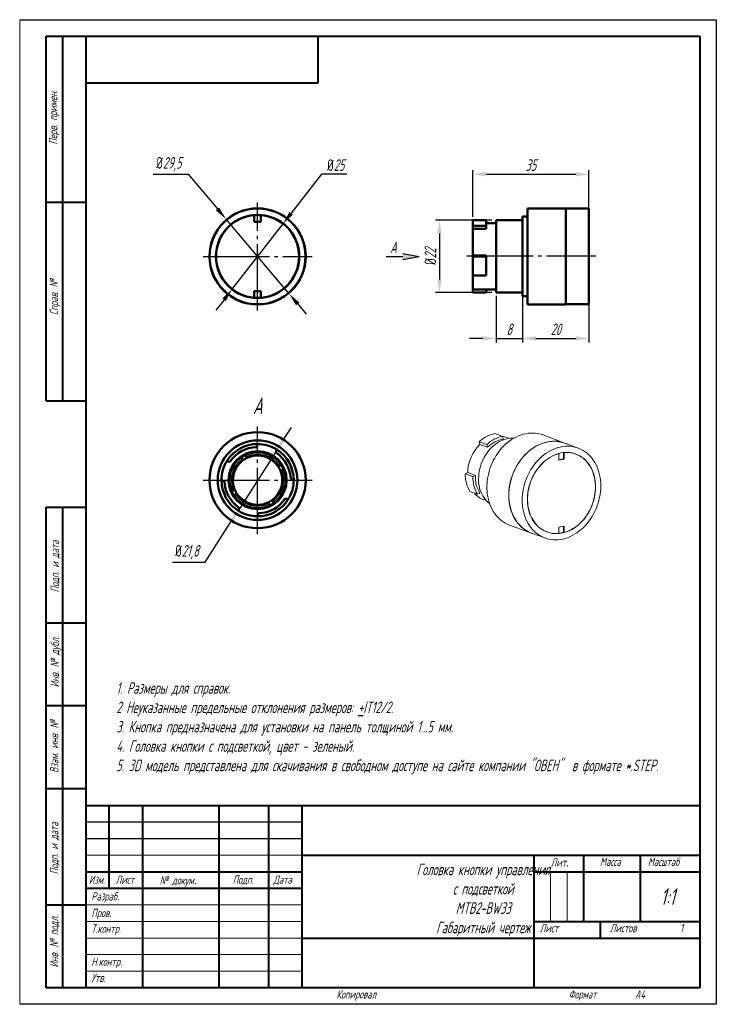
# Model space of a CAD drawing. Header units: millimetres. Extents: x 2381 to 2591, y 1129 to 1426.
import ezdxf

# ---------------------------------------------------------------- set-up
doc = ezdxf.new("R2010")
doc.units = ezdxf.units.MM
doc.linetypes.add('ГОСТ 2.303 5', pattern=[24, 20, -1.5, 1, -1.5])
for name, color, linetype, lineweight in [('main', 5, 'Continuous', 50), ('text', 7, 'Continuous', 25), ('Оси', 1, 'ГОСТ 2.303 5', 25), ('Основной', 5, 'Continuous', 50), ('РАЗМЕРЫ', 7, 'Continuous', 25), ('ФОРМАТ', 7, 'Continuous', 25), ('ФОРМАТ @ 1', 7, 'Continuous', 25)]:
    doc.layers.add(name, color=color, linetype=linetype, lineweight=lineweight)
doc.styles.add('GOST', font='Gost.shx', dxfattribs={"width": 0.8, "oblique": 15, "height": 3.5})
doc.dimstyles.new('ISO-25', dxfattribs={"dimtxt": 3.5, "dimasz": 4, "dimexe": 1.25, "dimexo": 1, "dimgap": 1, "dimtad": 1, "dimtoh": 1, "dimdec": 1, "dimtxsty": 'GOST', "dimcen": 0, "dimclrd": 256, "dimclrt": 7, "dimadec": 0, "dimazin": 2, "dimtfac": 1, "dimtdec": 1, "dimtmove": 0, "dimatfit": 1, "dimfxl": 0, "dimlwd": -1, "dimarcsym": 0})
doc.dimstyles.get("Standard").update_dxf_attribs({"dimtxt": 3.5, "dimasz": 4, "dimexe": 1.25, "dimexo": 1, "dimgap": 1, "dimtad": 1, "dimdec": 1, "dimrnd": 0.5, "dimtxsty": 'GOST', "dimcen": 0, "dimclrd": 256, "dimclre": 256, "dimclrt": 7, "dimadec": 0, "dimazin": 2, "dimtfac": 1, "dimtdec": 1, "dimtmove": 2, "dimatfit": 1, "dimfxl": 0, "dimtolj": 1, "dimtzin": 0, "dimlwd": -1, "dimlwe": -1, "dimarcsym": 0})

# ---------------------------------------------------------------- blocks, each defined once
blk = doc.blocks.new('*D228')
at = {"layer": 'Defpoints', "color": 0}
for p in [(2458.4, 1295.98), (2446.65, 1277.62)]:
    blk.add_point(p, dxfattribs=at)
at = {"layer": 'РАЗМЕРЫ'}
for p, q in [((2460.56, 1299.35), (2462.71, 1302.72)), ((2458.4, 1295.98), (2446.65, 1277.62)), ((2436.7, 1262.08), (2444.49, 1274.25)), ((2426.83, 1262.08), (2436.7, 1262.08))]:
    blk.add_line(p, q, dxfattribs=at)
for points in [[(2460, 1299.71), (2461.12, 1298.99), (2458.4, 1295.98)], [(2445.05, 1273.9), (2443.93, 1274.61), (2446.65, 1277.62)]]:
    blk.add_solid(points, dxfattribs=at)
at = {"layer": 'РАЗМЕРЫ', "color": 7, "insert": (2431.26, 1265.1), "char_height": 3.5, "attachment_point": 5, "style": 'GOST'}
blk.add_mtext('\\A1;{\\Q0;%%c}21,8', dxfattribs=at)
blk = doc.blocks.new('*D229')
at = {"layer": 'Defpoints', "color": 0}
for p in [(2443.01, 1365.59), (2462.04, 1343.05)]:
    blk.add_point(p, dxfattribs=at)
at = {"layer": 'РАЗМЕРЫ'}
for p, q in [((2421.02, 1379.13), (2431.58, 1379.13)), ((2431.58, 1379.13), (2440.43, 1368.65)), ((2462.04, 1343.05), (2443.01, 1365.59)), ((2464.62, 1339.99), (2467.2, 1336.94))]:
    blk.add_line(p, q, dxfattribs=at)
for points in [[(2439.92, 1368.22), (2440.94, 1369.08), (2443.01, 1365.59)], [(2465.13, 1340.42), (2464.11, 1339.56), (2462.04, 1343.05)]]:
    blk.add_solid(points, dxfattribs=at)
at = {"layer": 'РАЗМЕРЫ', "color": 7, "insert": (2425.8, 1382.14), "char_height": 3.5, "attachment_point": 5, "style": 'GOST'}
blk.add_mtext('\\A1;{\\Q0;%%c}29,5', dxfattribs=at)
blk = doc.blocks.new('*D230')
at = {"layer": 'Defpoints', "color": 0}
for p in [(2460.19, 1364.17), (2444.86, 1344.42)]:
    blk.add_point(p, dxfattribs=at)
at = {"layer": 'РАЗМЕРЫ'}
for p, q in [((2471.8, 1379.13), (2462.64, 1367.33)), ((2479.41, 1379.13), (2471.8, 1379.13)), ((2444.86, 1344.42), (2460.19, 1364.17)), ((2442.41, 1341.26), (2439.96, 1338.1))]:
    blk.add_line(p, q, dxfattribs=at)
for points in [[(2462.11, 1367.74), (2463.17, 1366.92), (2460.19, 1364.17)], [(2442.94, 1340.85), (2441.88, 1341.67), (2444.86, 1344.42)]]:
    blk.add_solid(points, dxfattribs=at)
at = {"layer": 'РАЗМЕРЫ', "color": 7, "insert": (2476.1, 1381.88), "char_height": 3.5, "attachment_point": 5, "style": 'GOST'}
blk.add_mtext('\\A1;{\\Q0;%%c}25', dxfattribs=at)
blk = doc.blocks.new('*D231')
at = {"layer": 'Defpoints', "color": 0}
for p in [(2524.12, 1365.21), (2507.36, 1343.41), (2524.12, 1343.41)]:
    blk.add_point(p, dxfattribs=at)
at = {"layer": 'РАЗМЕРЫ'}
for p, q in [((2523.12, 1365.21), (2506.11, 1365.21)), ((2507.36, 1361.21), (2507.36, 1347.41)), ((2523.12, 1343.41), (2506.11, 1343.41))]:
    blk.add_line(p, q, dxfattribs=at)
for points in [[(2508.03, 1361.21), (2506.7, 1361.21), (2507.36, 1365.21)], [(2506.7, 1347.41), (2508.03, 1347.41), (2507.36, 1343.41)]]:
    blk.add_solid(points, dxfattribs=at)
at = {"layer": 'РАЗМЕРЫ', "color": 7, "insert": (2504.61, 1354.31), "char_height": 3.5, "attachment_point": 5, "rotation": 90, "style": 'GOST'}
blk.add_mtext('\\A1;{\\Q0;%%C}22', dxfattribs=at)
blk = doc.blocks.new('*D232')
at = {"layer": 'Defpoints', "color": 0}
for p in [(2532.42, 1343.42), (2552.42, 1341.82), (2552.42, 1329.59)]:
    blk.add_point(p, dxfattribs=at)
at = {"layer": 'РАЗМЕРЫ'}
for p, q in [((2532.42, 1342.42), (2532.42, 1328.34)), ((2552.42, 1340.82), (2552.42, 1328.34)), ((2536.42, 1329.59), (2548.42, 1329.59))]:
    blk.add_line(p, q, dxfattribs=at)
for points in [[(2536.42, 1330.25), (2536.42, 1328.92), (2532.42, 1329.59)], [(2548.42, 1328.92), (2548.42, 1330.25), (2552.42, 1329.59)]]:
    blk.add_solid(points, dxfattribs=at)
at = {"layer": 'РАЗМЕРЫ', "color": 7, "insert": (2542.42, 1332.34), "char_height": 3.5, "attachment_point": 5, "style": 'GOST'}
blk.add_mtext('\\A1;20', dxfattribs=at)
blk = doc.blocks.new('*D233')
at = {"layer": 'Defpoints', "color": 0}
for p in [(2524.42, 1343.42), (2532.42, 1343.42), (2532.42, 1329.59)]:
    blk.add_point(p, dxfattribs=at)
at = {"layer": 'РАЗМЕРЫ'}
for p, q in [((2524.42, 1342.42), (2524.42, 1328.34)), ((2532.42, 1342.42), (2532.42, 1328.34)), ((2520.42, 1329.59), (2516.42, 1329.59)), ((2524.42, 1329.59), (2532.42, 1329.59)), ((2536.42, 1329.59), (2540.42, 1329.59))]:
    blk.add_line(p, q, dxfattribs=at)
for points in [[(2520.42, 1328.92), (2520.42, 1330.25), (2524.42, 1329.59)], [(2536.42, 1330.25), (2536.42, 1328.92), (2532.42, 1329.59)]]:
    blk.add_solid(points, dxfattribs=at)
at = {"layer": 'РАЗМЕРЫ', "color": 7, "insert": (2528.42, 1332.34), "char_height": 3.5, "attachment_point": 5, "style": 'GOST'}
blk.add_mtext('\\A1;8', dxfattribs=at)
blk = doc.blocks.new('*D234')
at = {"layer": 'Defpoints', "color": 0}
for p in [(2552.42, 1379.12), (2552.42, 1366.81), (2517.42, 1365.24)]:
    blk.add_point(p, dxfattribs=at)
at = {"layer": 'РАЗМЕРЫ'}
for p, q in [((2517.42, 1366.24), (2517.42, 1380.37)), ((2521.42, 1379.12), (2548.42, 1379.12)), ((2552.42, 1367.81), (2552.42, 1380.37))]:
    blk.add_line(p, q, dxfattribs=at)
for points in [[(2521.42, 1379.79), (2521.42, 1378.45), (2517.42, 1379.12)], [(2548.42, 1378.45), (2548.42, 1379.79), (2552.42, 1379.12)]]:
    blk.add_solid(points, dxfattribs=at)
at = {"layer": 'РАЗМЕРЫ', "color": 7, "insert": (2534.92, 1381.87), "char_height": 3.5, "attachment_point": 5, "style": 'GOST'}
blk.add_mtext('\\A1;35', dxfattribs=at)

msp = doc.modelspace()

# ---------------------------------------------------------------- hatches: boundary and pattern name
at = {"layer": 'РАЗМЕРЫ', "lineweight": 25, "ltscale": 5}
h = msp.add_hatch(color=256, dxfattribs=at)
h.dxf.hatch_style = 1
h.paths.add_polyline_path([(2501.27, 1354.32), (2496.27, 1353.44), (2496.27, 1355.2)])

# ---------------------------------------------------------------- linework, layer by layer
at = {"layer": 'main'}
for p, q in [((2452.52, 1297.73), (2452.27, 1296.83)), ((2458.03, 1295.17), (2458.29, 1296.08)), ((2444.18, 1292.34), (2443.28, 1292.6)), ((2447.59, 1293.69), (2447.98, 1293.04)), ((2447.98, 1293.04), (2448.11, 1292.83)), ((2449.27, 1293.81), (2448.89, 1294.46)), ((2449.4, 1293.59), (2449.27, 1293.81)), ((2458.96, 1291.05), (2458.74, 1290.94)), ((2459.63, 1291.4), (2458.96, 1291.05)), ((2459.44, 1289.6), (2459.66, 1289.72)), ((2459.66, 1289.72), (2460.33, 1290.07)), ((2441.62, 1286.83), (2442.53, 1286.57)), ((2463.42, 1286.83), (2462.52, 1287.09)), ((2445.39, 1283.94), (2444.72, 1283.59)), ((2445.61, 1284.05), (2445.39, 1283.94)), ((2445.42, 1282.26), (2446.09, 1282.61)), ((2446.09, 1282.61), (2446.31, 1282.72)), ((2457.07, 1280.61), (2456.94, 1280.83)), ((2457.45, 1279.97), (2457.07, 1280.61)), ((2460.87, 1281.32), (2461.77, 1281.06)), ((2447.01, 1278.48), (2446.76, 1277.58)), ((2455.65, 1280.07), (2455.78, 1279.85)), ((2455.78, 1279.85), (2456.16, 1279.2)), ((2452.52, 1275.93), (2452.78, 1276.83))]:
    msp.add_line(p, q, dxfattribs=at)
for radius in [14.5, 12, 8.75]:
    msp.add_circle((2452.52, 1286.83), radius, dxfattribs=at)
for radius, start, end in [(10.9, 90, 148.0486), (10, 91.4819, 146.5667), (8.45, 32.7663, 115.511), (10.9, 58.0486, 90), (10, 1.4819, 56.5667), (10.9, 0, 58.0486), (10.9, 148.0486, 180), (8.45, 125.6952, 202.5563), (7.7, 126.1927, 202.0576), (7.45, 126.3809, 201.8689), (8.45, 115.511, 125.6952), (7.45, 114.8253, 126.3809), (7.7, 33.265, 115.0135), (7.45, 33.4537, 114.8253), (7.45, 306.3809, 21.8689), (7.7, 306.1927, 22.0576), (8.45, 305.6952, 22.5563), (7.45, 21.8689, 33.4537), (8.45, 22.5563, 32.7663), (10.9, 180, 238.0486), (10, 181.4819, 236.5667), (10.9, 328.0486, 0), (8.45, 202.5563, 212.7663), (7.45, 201.8689, 213.4537), (8.45, 212.7663, 295.511), (7.7, 213.265, 295.0135), (7.45, 213.4537, 294.8253), (10.9, 270, 328.0486), (10, 271.4819, 326.5667), (7.45, 294.8253, 306.3809), (10.9, 238.0486, 270), (8.45, 295.511, 305.6952)]:
    msp.add_arc((2452.52, 1286.83), radius, start, end, dxfattribs=at)
at = {"layer": 'Оси'}
for p, q in [((2452.52, 1338.05), (2452.52, 1370.54)), ((2515.61, 1354.5), (2554.49, 1354.5)), ((2436.14, 1354.32), (2469.01, 1354.32)), ((2452.52, 1270.56), (2452.52, 1303.05)), ((2436.14, 1286.83), (2469.01, 1286.83))]:
    msp.add_line(p, q, dxfattribs=at)
at = {"layer": 'Основной'}
for p, q in [((2451.52, 1366.78), (2451.52, 1364.78)), ((2453.52, 1364.78), (2453.52, 1366.78)), ((2533.92, 1366.32), (2532.42, 1366.32)), ((2532.42, 1354.32), (2532.42, 1366.32)), ((2545.42, 1368.82), (2533.92, 1368.82)), ((2533.92, 1368.82), (2533.92, 1339.82)), ((2545.42, 1368.82), (2545.42, 1339.82)), ((2552.42, 1368.77), (2545.42, 1368.77)), ((2552.42, 1368.77), (2552.42, 1339.87)), ((2451.52, 1364.78), (2453.52, 1364.78)), ((2521.42, 1365.22), (2517.42, 1365.22)), ((2517.42, 1363.57), (2517.42, 1365.22)), ((2521.42, 1363.57), (2517.42, 1363.57)), ((2517.42, 1362.67), (2517.42, 1363.57)), ((2521.42, 1363.57), (2521.42, 1365.22)), ((2524.42, 1364.32), (2521.42, 1364.32)), ((2521.42, 1362.67), (2521.42, 1363.57)), ((2532.42, 1365.22), (2524.42, 1365.22)), ((2524.42, 1354.32), (2524.42, 1365.22)), ((2521.42, 1362.67), (2517.42, 1362.67)), ((2517.42, 1354.58), (2517.42, 1362.67)), ((2521.42, 1354.58), (2517.42, 1354.58)), ((2517.42, 1354.32), (2517.42, 1354.58)), ((2521.42, 1354.32), (2521.42, 1354.58)), ((2521.42, 1354.32), (2517.42, 1354.32)), ((2517.42, 1348.55), (2517.42, 1354.32)), ((2521.42, 1348.55), (2521.42, 1354.32)), ((2524.42, 1343.42), (2524.42, 1354.32)), ((2532.42, 1342.32), (2532.42, 1354.32)), ((2521.42, 1348.55), (2517.42, 1348.55)), ((2517.42, 1344.32), (2517.42, 1348.55)), ((2451.52, 1343.86), (2451.52, 1341.86)), ((2453.52, 1343.86), (2451.52, 1343.86)), ((2453.52, 1341.86), (2453.52, 1343.86)), ((2521.42, 1344.32), (2517.42, 1344.32)), ((2517.42, 1343.42), (2517.42, 1344.32)), ((2521.42, 1343.42), (2517.42, 1343.42)), ((2521.42, 1344.32), (2524.42, 1344.32)), ((2521.42, 1343.42), (2521.42, 1344.32)), ((2524.42, 1343.42), (2532.42, 1343.42)), ((2532.42, 1342.32), (2533.92, 1342.32)), ((2533.92, 1339.82), (2545.42, 1339.82)), ((2545.42, 1339.87), (2552.42, 1339.87))]:
    msp.add_line(p, q, dxfattribs=at)
at = {"layer": 'Основной', "lineweight": 20}
for p, q in [((2526.35, 1300.05), (2524.06, 1300.9)), ((2521.63, 1297.6), (2519.33, 1298.44)), ((2519.55, 1297.61), (2519.33, 1298.44)), ((2526.35, 1300.05), (2526.57, 1299.21)), ((2528.32, 1299.45), (2527.53, 1299.75)), ((2545.15, 1298.03), (2538.55, 1300.47)), ((2549.15, 1296.5), (2545.13, 1297.98)), ((2521.84, 1296.76), (2519.55, 1297.61)), ((2521.84, 1296.76), (2521.63, 1297.6)), ((2544.78, 1293.26), (2544.78, 1295.16)), ((2544.85, 1295.17), (2544.95, 1295.13)), ((2544.95, 1293.2), (2544.95, 1295.13)), ((2548.47, 1294.67), (2547.64, 1294.98)), ((2543.24, 1294.86), (2543.32, 1294.83)), ((2543.32, 1294.83), (2543.32, 1292.9)), ((2543.32, 1293), (2544.78, 1293.26)), ((2543.32, 1292.9), (2544.95, 1293.2)), ((2544.78, 1293.26), (2544.95, 1293.2)), ((2515.13, 1288.75), (2515.87, 1289.13)), ((2518.17, 1288.28), (2515.87, 1289.13)), ((2517.43, 1287.9), (2515.13, 1288.75)), ((2517.43, 1287.9), (2518.17, 1288.28)), ((2518.78, 1282.57), (2516.48, 1283.42)), ((2519.52, 1282.96), (2518.78, 1282.57)), ((2520.59, 1280.99), (2521.39, 1280.69)), ((2528.5, 1273.27), (2535.09, 1270.83)), ((2538.97, 1271.53), (2539.8, 1271.22)), ((2544.95, 1272.99), (2543.32, 1272.69)), ((2543.32, 1272.69), (2543.32, 1270.76)), ((2544.78, 1271.12), (2544.78, 1272.96)), ((2544.95, 1271.06), (2544.95, 1272.99)), ((2535.11, 1270.88), (2539.13, 1269.39)), ((2544.78, 1271.12), (2544.95, 1271.06))]:
    msp.add_line(p, q, dxfattribs=at)
at = {"layer": 'Основной', "lineweight": 20, "flags": 128}
for points in [[(2538.55, 1300.47), (2538.28, 1300.57), (2537.61, 1300.76), (2536.92, 1300.91), (2536.22, 1301), (2535.51, 1301.04), (2534.79, 1301.02), (2534.07, 1300.96), (2533.34, 1300.84), (2532.62, 1300.67), (2531.9, 1300.45), (2531.18, 1300.18), (2530.48, 1299.85), (2529.78, 1299.48), (2529.1, 1299.07), (2528.44, 1298.61), (2527.8, 1298.1), (2527.17, 1297.55), (2526.57, 1296.97), (2526, 1296.34), (2525.45, 1295.68), (2524.94, 1294.99), (2524.45, 1294.26), (2524, 1293.51), (2523.59, 1292.74), (2523.21, 1291.94), (2522.87, 1291.12), (2522.57, 1290.29), (2522.31, 1289.45), (2522.09, 1288.59), (2521.92, 1287.73), (2521.78, 1286.87), (2521.7, 1286.01), (2521.65, 1285.14), (2521.65, 1284.29), (2521.7, 1283.45), (2521.78, 1282.61), (2521.92, 1281.8), (2522.09, 1281), (2522.31, 1280.22), (2522.57, 1279.47), (2522.87, 1278.75), (2523.21, 1278.06), (2523.59, 1277.4), (2524, 1276.77), (2524.45, 1276.19), (2524.94, 1275.64), (2525.45, 1275.13), (2526, 1274.67), (2526.57, 1274.25), (2527.17, 1273.88), (2527.8, 1273.56), (2528.44, 1273.29), (2528.5, 1273.27)], [(2519.15, 1287.26), (2519.17, 1288.01), (2519.24, 1288.76), (2519.35, 1289.51), (2519.5, 1290.26), (2519.7, 1291), (2519.94, 1291.74), (2520.21, 1292.45), (2520.53, 1293.15), (2520.89, 1293.83), (2521.28, 1294.48), (2521.71, 1295.11), (2522.16, 1295.7), (2522.65, 1296.26), (2523.16, 1296.79), (2523.7, 1297.27), (2524.26, 1297.71), (2524.84, 1298.11), (2525.44, 1298.46), (2526.04, 1298.77), (2526.66, 1299.02), (2527.29, 1299.23), (2527.92, 1299.38), (2528.55, 1299.48), (2529.18, 1299.53), (2529.8, 1299.53), (2529.85, 1299.52)], [(2546.02, 1297.65), (2545.53, 1297.88), (2544.87, 1298.13), (2544.2, 1298.32), (2543.51, 1298.47), (2542.81, 1298.56), (2542.1, 1298.6), (2541.39, 1298.59), (2540.66, 1298.52), (2539.94, 1298.4), (2539.22, 1298.23), (2538.49, 1298.01), (2537.78, 1297.74), (2537.08, 1297.42), (2536.38, 1297.05), (2535.7, 1296.63), (2535.04, 1296.17), (2534.39, 1295.66), (2533.77, 1295.11), (2533.17, 1294.53), (2532.59, 1293.9), (2532.05, 1293.24), (2531.53, 1292.55), (2531.05, 1291.83), (2530.6, 1291.07), (2530.18, 1290.3), (2529.8, 1289.5), (2529.46, 1288.69), (2529.16, 1287.85), (2528.9, 1287.01), (2528.69, 1286.16), (2528.51, 1285.29), (2528.38, 1284.43), (2528.29, 1283.57), (2528.25, 1282.71), (2528.25, 1281.85), (2528.29, 1281.01), (2528.38, 1280.18), (2528.51, 1279.36), (2528.69, 1278.56), (2528.9, 1277.79), (2529.16, 1277.04), (2529.46, 1276.31), (2529.8, 1275.62), (2530.18, 1274.96), (2530.6, 1274.33), (2531.05, 1273.75), (2531.53, 1273.2), (2532.05, 1272.69), (2532.59, 1272.23), (2533.17, 1271.81), (2533.77, 1271.44), (2534.39, 1271.12), (2535.04, 1270.85), (2535.7, 1270.63), (2536, 1270.55)], [(2545.13, 1297.98), (2544.73, 1298.12), (2544.05, 1298.31), (2543.36, 1298.44), (2542.65, 1298.52), (2541.94, 1298.55), (2541.21, 1298.53), (2540.48, 1298.45), (2539.76, 1298.32), (2539.03, 1298.13), (2538.3, 1297.89), (2537.59, 1297.61), (2536.88, 1297.27), (2536.19, 1296.88), (2535.51, 1296.45), (2534.84, 1295.97), (2534.2, 1295.45), (2533.58, 1294.88), (2532.99, 1294.28), (2532.42, 1293.63), (2531.88, 1292.96), (2531.37, 1292.25), (2530.9, 1291.51), (2530.46, 1290.74), (2530.06, 1289.95), (2529.69, 1289.14), (2529.37, 1288.32), (2529.08, 1287.47), (2528.84, 1286.62), (2528.64, 1285.75), (2528.48, 1284.89), (2528.37, 1284.02), (2528.31, 1283.15), (2528.28, 1282.29), (2528.31, 1281.43), (2528.37, 1280.59), (2528.48, 1279.76), (2528.64, 1278.95), (2528.84, 1278.16), (2529.08, 1277.39), (2529.37, 1276.65), (2529.69, 1275.94), (2530.06, 1275.26), (2530.46, 1274.62), (2530.9, 1274.01), (2531.37, 1273.44), (2531.88, 1272.92), (2532.42, 1272.44), (2532.99, 1272), (2533.58, 1271.61), (2534.2, 1271.27), (2534.84, 1270.98), (2535.11, 1270.88)], [(2555.97, 1285.09), (2555.95, 1285.95), (2555.88, 1286.79), (2555.77, 1287.62), (2555.61, 1288.43), (2555.41, 1289.22), (2555.17, 1289.99), (2554.89, 1290.73), (2554.56, 1291.44), (2554.2, 1292.12), (2553.8, 1292.76), (2553.36, 1293.37), (2552.88, 1293.94), (2552.38, 1294.46), (2551.84, 1294.94), (2551.27, 1295.38), (2550.67, 1295.77), (2550.05, 1296.11), (2549.41, 1296.4), (2548.75, 1296.64), (2548.07, 1296.82), (2547.37, 1296.96), (2546.67, 1297.04), (2545.95, 1297.07), (2545.23, 1297.04), (2544.5, 1296.96), (2543.77, 1296.83), (2543.04, 1296.65), (2542.32, 1296.41), (2541.6, 1296.12), (2540.9, 1295.78), (2540.2, 1295.4), (2539.52, 1294.96), (2538.86, 1294.48), (2538.22, 1293.96), (2537.6, 1293.4), (2537, 1292.79), (2536.43, 1292.15), (2535.9, 1291.47), (2535.39, 1290.76), (2534.91, 1290.03), (2534.47, 1289.26), (2534.07, 1288.47), (2533.71, 1287.66), (2533.38, 1286.83), (2533.1, 1285.99), (2532.86, 1285.13), (2532.66, 1284.27), (2532.5, 1283.4), (2532.39, 1282.53), (2532.32, 1281.66), (2532.3, 1280.8), (2532.32, 1279.95), (2532.39, 1279.1), (2532.5, 1278.27), (2532.66, 1277.46), (2532.86, 1276.67), (2533.1, 1275.9), (2533.38, 1275.16), (2533.71, 1274.45), (2534.07, 1273.78), (2534.47, 1273.13), (2534.91, 1272.53), (2535.39, 1271.96), (2535.9, 1271.43), (2536.43, 1270.95), (2537, 1270.52), (2537.6, 1270.13), (2538.22, 1269.79), (2538.86, 1269.5), (2539.52, 1269.26), (2540.2, 1269.07), (2540.9, 1268.93), (2541.6, 1268.85), (2542.32, 1268.83), (2543.04, 1268.85), (2543.77, 1268.93), (2544.5, 1269.06), (2545.23, 1269.25), (2545.95, 1269.48), (2546.67, 1269.77), (2547.37, 1270.11), (2548.07, 1270.5), (2548.75, 1270.93), (2549.41, 1271.41), (2550.05, 1271.93), (2550.67, 1272.5), (2551.27, 1273.1), (2551.84, 1273.74), (2552.38, 1274.42), (2552.88, 1275.13), (2553.36, 1275.87), (2553.8, 1276.63), (2554.2, 1277.42), (2554.56, 1278.23), (2554.89, 1279.06), (2555.17, 1279.9), (2555.41, 1280.76), (2555.61, 1281.62), (2555.77, 1282.49), (2555.88, 1283.36), (2555.95, 1284.23), (2555.97, 1285.09)], [(2554.42, 1284.81), (2554.39, 1285.61), (2554.33, 1286.39), (2554.21, 1287.16), (2554.06, 1287.91), (2553.86, 1288.64), (2553.62, 1289.35), (2553.33, 1290.03), (2553.01, 1290.67), (2552.65, 1291.29), (2552.25, 1291.86), (2551.81, 1292.4), (2551.34, 1292.9), (2550.84, 1293.35), (2550.31, 1293.75), (2549.76, 1294.11), (2549.18, 1294.42), (2548.57, 1294.69), (2547.95, 1294.89), (2547.31, 1295.05), (2546.66, 1295.16), (2545.99, 1295.21), (2545.32, 1295.2), (2544.64, 1295.15), (2543.97, 1295.04), (2543.29, 1294.87), (2542.61, 1294.66), (2541.94, 1294.39), (2541.28, 1294.08), (2540.64, 1293.71), (2540.01, 1293.3), (2539.39, 1292.84), (2538.8, 1292.34), (2538.23, 1291.8), (2537.69, 1291.22), (2537.17, 1290.6), (2536.69, 1289.95), (2536.24, 1289.27), (2535.82, 1288.56), (2535.44, 1287.83), (2535.09, 1287.08), (2534.79, 1286.31), (2534.53, 1285.52), (2534.31, 1284.72), (2534.13, 1283.91), (2533.99, 1283.1), (2533.91, 1282.29), (2533.86, 1281.49), (2533.86, 1280.68), (2533.91, 1279.89), (2533.99, 1279.11), (2534.13, 1278.35), (2534.31, 1277.61), (2534.53, 1276.89), (2534.79, 1276.2), (2535.09, 1275.54), (2535.44, 1274.91), (2535.82, 1274.31), (2536.24, 1273.76), (2536.69, 1273.24), (2537.17, 1272.77), (2537.69, 1272.34), (2538.23, 1271.95), (2538.8, 1271.62), (2539.39, 1271.33), (2540.01, 1271.1), (2540.64, 1270.91), (2541.28, 1270.78), (2541.94, 1270.71), (2542.61, 1270.68), (2543.29, 1270.71), (2543.97, 1270.8), (2544.64, 1270.93), (2545.32, 1271.12), (2545.99, 1271.36), (2546.66, 1271.65), (2547.31, 1271.99), (2547.95, 1272.38), (2548.57, 1272.82), (2549.18, 1273.3), (2549.76, 1273.82), (2550.31, 1274.38), (2550.84, 1274.98), (2551.34, 1275.61), (2551.81, 1276.28), (2552.25, 1276.97), (2552.65, 1277.69), (2553.01, 1278.44), (2553.33, 1279.2), (2553.62, 1279.98), (2553.86, 1280.77), (2554.06, 1281.58), (2554.21, 1282.38), (2554.33, 1283.19), (2554.39, 1284), (2554.42, 1284.81)], [(2544.95, 1271.06), (2545.63, 1271.27), (2546.3, 1271.54), (2546.95, 1271.85), (2547.6, 1272.21), (2548.23, 1272.62), (2548.84, 1273.08), (2549.43, 1273.57), (2550, 1274.11), (2550.54, 1274.69), (2551.06, 1275.31), (2551.54, 1275.95), (2552, 1276.63), (2552.41, 1277.34), (2552.79, 1278.07), (2553.14, 1278.82), (2553.44, 1279.59), (2553.7, 1280.38), (2553.92, 1281.17), (2554.1, 1281.98), (2554.23, 1282.79), (2554.32, 1283.6), (2554.37, 1284.4), (2554.37, 1285.2), (2554.32, 1285.99), (2554.23, 1286.77), (2554.1, 1287.53), (2553.92, 1288.27), (2553.7, 1288.98), (2553.44, 1289.67), (2553.14, 1290.33), (2552.79, 1290.96), (2552.41, 1291.55), (2552, 1292.11), (2551.54, 1292.62), (2551.06, 1293.1), (2550.54, 1293.52), (2550, 1293.91), (2549.43, 1294.24), (2548.84, 1294.52), (2548.23, 1294.76), (2547.6, 1294.94), (2546.95, 1295.07), (2546.3, 1295.14), (2545.63, 1295.16), (2544.95, 1295.13)], [(2543.32, 1294.83), (2542.64, 1294.62), (2541.97, 1294.36), (2541.32, 1294.04), (2540.67, 1293.68), (2540.04, 1293.27), (2539.43, 1292.82), (2538.84, 1292.32), (2538.27, 1291.78), (2537.73, 1291.2), (2537.21, 1290.59), (2536.73, 1289.94), (2536.28, 1289.26), (2535.86, 1288.55), (2535.48, 1287.82), (2535.13, 1287.07), (2534.83, 1286.3), (2534.57, 1285.52), (2534.35, 1284.72), (2534.17, 1283.92), (2534.04, 1283.11), (2533.95, 1282.3), (2533.9, 1281.49), (2533.9, 1280.69), (2533.95, 1279.9), (2534.04, 1279.13), (2534.17, 1278.37), (2534.35, 1277.63), (2534.57, 1276.91), (2534.83, 1276.22), (2535.13, 1275.56), (2535.48, 1274.93), (2535.86, 1274.34), (2536.28, 1273.78), (2536.73, 1273.27), (2537.21, 1272.8), (2537.73, 1272.37), (2538.27, 1271.99), (2538.84, 1271.65), (2539.43, 1271.37), (2540.04, 1271.14), (2540.67, 1270.96), (2541.32, 1270.83), (2541.97, 1270.75), (2542.64, 1270.73), (2543.32, 1270.76)]]:
    msp.add_lwpolyline(points, dxfattribs=at)
at = {"layer": 'Основной'}
for radius in [14.5, 14.45, 12.55]:
    msp.add_circle((2452.52, 1354.32), radius, dxfattribs=at)
for start, end in [(94.5886, 265.4114), (85.4114, 94.5886), (274.5886, 85.4114), (265.4114, 274.5886)]:
    msp.add_arc((2452.52, 1354.32), 12.5, start, end, dxfattribs=at)
at = {"layer": 'Основной', "lineweight": 20}
for centre, radius, start, end in [((2525.95, 1291.47), 9.61, 101.3487, 133.4927), ((2528.25, 1290.62), 9.61, 101.3487, 133.4927), ((2528.08, 1290.52), 8.82, 99.8553, 134.9861), ((2525.34, 1293.83), 6.3, 69.7309, 81.1194), ((2528.15, 1288.84), 12.29, 134.4715, 178.6475), ((2525.68, 1288.59), 10.55, 179.1545, 209.3445), ((2527.98, 1287.75), 10.55, 179.1545, 209.3445), ((2527.83, 1287.9), 9.67, 177.7485, 210.7505), ((2528.56, 1286.86), 9.42, 177.5564, 230.0107), ((2522.92, 1287.15), 6.59, 220.1142, 249.3298), ((2542.34, 1279.94), 9.15, 276.1435, 285.5008)]:
    msp.add_arc(centre, radius, start, end, dxfattribs=at)
at = {"layer": 'РАЗМЕРЫ', "lineweight": 25, "ltscale": 5}
for p, q in [((2496.27, 1355.2), (2501.27, 1354.32)), ((2491.27, 1354.32), (2496.27, 1354.32)), ((2496.27, 1353.44), (2501.27, 1354.32))]:
    msp.add_line(p, q, dxfattribs=at)
at = {"layer": 'ФОРМАТ', "lineweight": 0}
msp.add_line((2380.81, 1425.73), (2380.81, 1128.73), dxfattribs=at)
at = {"layer": 'ФОРМАТ', "ltscale": 5}
msp.add_line((2380.81, 1425.73), (2590.81, 1425.73), dxfattribs=at)
at = {"layer": 'ФОРМАТ', "linetype": 'ByBlock', "ltscale": 5}
for p, q in [((2590.81, 1425.73), (2590.81, 1128.73)), ((2590.81, 1128.73), (2380.81, 1128.73))]:
    msp.add_line(p, q, dxfattribs=at)
at = {"layer": 'ФОРМАТ', "lineweight": 40}
for p, q in [((2388.81, 1310.73), (2388.81, 1420.73)), ((2388.81, 1310.73), (2388.81, 1420.73)), ((2393.81, 1310.73), (2393.81, 1420.73)), ((2393.81, 1310.73), (2393.81, 1420.73)), ((2470.81, 1406.73), (2470.81, 1420.73)), ((2400.81, 1406.73), (2470.81, 1406.73)), ((2388.81, 1370.73), (2400.81, 1370.73)), ((2388.81, 1310.73), (2400.81, 1310.73)), ((2388.81, 1133.73), (2388.81, 1278.73)), ((2388.81, 1278.73), (2400.81, 1278.73)), ((2393.81, 1133.73), (2393.81, 1278.73)), ((2400.81, 1243.73), (2388.81, 1243.73)), ((2400.81, 1218.73), (2388.81, 1218.73)), ((2400.81, 1193.73), (2388.81, 1193.73)), ((2400.81, 1188.73), (2585.81, 1188.73)), ((2407.81, 1163.73), (2407.81, 1188.73)), ((2417.81, 1188.73), (2417.81, 1133.73)), ((2440.81, 1188.73), (2440.81, 1133.73)), ((2455.81, 1188.73), (2455.81, 1133.73)), ((2465.81, 1188.73), (2465.81, 1133.73)), ((2465.81, 1173.73), (2585.81, 1173.73)), ((2535.81, 1173.73), (2535.81, 1133.73)), ((2550.81, 1173.73), (2550.81, 1153.73)), ((2567.81, 1173.73), (2567.81, 1153.73)), ((2400.81, 1168.73), (2465.81, 1168.73)), ((2535.81, 1168.73), (2585.81, 1168.73)), ((2400.81, 1163.73), (2465.81, 1163.73)), ((2388.81, 1158.73), (2400.81, 1158.73)), ((2535.81, 1153.73), (2585.81, 1153.73)), ((2555.81, 1153.73), (2555.81, 1148.73)), ((2465.81, 1148.73), (2585.81, 1148.73))]:
    msp.add_line(p, q, dxfattribs=at)
at = {"layer": 'ФОРМАТ', "lineweight": 40, "ltscale": 5}
for p, q in [((2388.81, 1420.73), (2585.81, 1420.73)), ((2400.81, 1133.73), (2400.81, 1420.73)), ((2585.81, 1420.73), (2585.81, 1133.73)), ((2585.81, 1133.73), (2388.81, 1133.73))]:
    msp.add_line(p, q, dxfattribs=at)
at = {"layer": 'ФОРМАТ'}
for p, q in [((2400.81, 1370.73), (2388.81, 1370.73)), ((2400.81, 1183.73), (2465.81, 1183.73)), ((2400.81, 1178.73), (2465.81, 1178.73))]:
    msp.add_line(p, q, dxfattribs=at)
at = {"layer": 'ФОРМАТ', "linetype": 'Continuous', "lineweight": 0}
for p, q in [((2400.81, 1173.73), (2465.81, 1173.73)), ((2540.81, 1168.73), (2540.81, 1153.73)), ((2545.81, 1168.73), (2545.81, 1153.73)), ((2400.81, 1158.73), (2465.81, 1158.73)), ((2400.81, 1153.73), (2465.81, 1153.73)), ((2400.81, 1148.73), (2465.81, 1148.73)), ((2400.81, 1143.73), (2465.81, 1143.73)), ((2400.81, 1138.73), (2465.81, 1138.73))]:
    msp.add_line(p, q, dxfattribs=at)
at = {"layer": 'ФОРМАТ', "linetype": 'Continuous'}
msp.add_line((2388.81, 1133.73), (2400.81, 1133.73), dxfattribs=at)

# ---------------------------------------------------------------- texts
at = {"layer": 'text', "ltscale": 100, "insert": (2409.92, 1225.89), "char_height": 3.5, "width": 178.5111, "attachment_point": 1, "style": 'GOST'}
msp.add_mtext('1. Размеры для справок.\\P2 Неуказанные предельные отклонения размеров: {\\L+}IT12/2.\\P3. Кнопка предназначена для установки на панель толщиной 1...5 мм.\\P4. Головка кнопки с подсветкой, цвет - зеленый.\\P5. 3D модель представлена для скачивания в свободном доступе на сайте компании "ОВЕН"  в формате *.STEP.', dxfattribs=at)
at = {"layer": 'РАЗМЕРЫ', "lineweight": 25, "char_height": 25000, "attachment_point": 1, "style": 'GOST'}
for s, insert in [('{\\H0.00014x;\\FGOST|c0;А}', (2492.44, 1358.82)), ('{\\H0.0002x;\\FGOST|c0;А}', (2451.1, 1311.78))]:
    msp.add_mtext_dynamic_manual_height_columns(s, width=3.1479, gutter_width=12.5, heights=[0], dxfattribs=dict(at, insert=insert))
at = {"layer": 'ФОРМАТ', "char_height": 2.5, "attachment_point": 1, "rotation": 90, "style": 'GOST'}
for s, insert in [('{\\Q15;\\W0.8;Перв. примен\\W0.965;.}', (2389.64, 1388.05)), ('Справ. №', (2389.86, 1336.66)), ('{\\Q15;\\W0.8;Подп. и дата}', (2390.16, 1252.98)), ('Инв. № {\\Fgost_au|c204;дубл.}', (2390.15, 1224.32)), ('Взам. инв. №', (2389.99, 1198.51)), ('{\\Q15;\\W0.8;Подп. и дата}', (2389.93, 1167.93)), ('Инв. № {\\Fgost_au|c204;подл\\W0.965;.}', (2389.93, 1139.8))]:
    msp.add_mtext(s, dxfattribs=dict(at, insert=insert))
at = {"layer": 'ФОРМАТ', "attachment_point": 1, "style": 'GOST'}
for s, insert, char_height in [('{\\Q15;\\W0.8;Лит\\H1.4x;\\W0.965;.}', (2540.88, 1173.77), 2.5), ('{\\Q15;\\W0.8;Масштаб}', (2570.16, 1172.98), 2.5), ('\\pxqc;Головка кнопки управления\\Pс подсветкой\\PMTB2-BW33\\PГабаритный чертеж', (2500.47, 1171.17), 3.5), ('{\\Q15;\\W0.8;Масса}', (2555.72, 1172.98), 2.5), ('{\\Q15;\\W0.784;Изм.}', (2401.67, 1167.58), 2.5), ('{\\Q15;\\W0.8;Лист}', (2409.73, 1167.58), 2.5), ('{\\Q15;\\W0.8;Подп.}', (2445.01, 1167.6), 2.5), ('{\\Q15;\\W0.8;Дата}', (2457.26, 1167.58), 2.5), ('{\\Q15;\\W0.8;Разраб\\H1.4x;.}', (2402.39, 1163.54), 2.5), ('1:1', (2574.02, 1163.7), 5), ('{\\Q15;\\W0.8;Пров\\H1.4x;.}', (2402.39, 1158.54), 2.5), ('{\\Q15;\\W0.8;Т.контр\\W0.965;.}', (2402.39, 1152.8), 2.5), ('Лист    ', (2537.59, 1152.98), 2.5), ('{\\Q15;\\W0.8;Листов}', (2558.72, 1152.98), 2.5), ('1', (2579.88, 1152.96), 2.5), ('{\\Q15;\\W0.8;Н.контр\\H1.4x;.}', (2402.39, 1143.84), 2.5), ('{\\Q15;\\W0.8;Утв.}', (2402.39, 1137.98), 2.5), ('{\\W0.9;Копировал}', (2476.31, 1132.98), 2.5), ('{\\W0.9;Формат}', (2546.31, 1132.98), 2.5), ('{\\W0.9;A4}', (2566.31, 1132.96), 2.5)]:
    msp.add_mtext(s, dxfattribs=dict(at, insert=insert, char_height=char_height))
at = {"layer": 'ФОРМАТ @ 1', "insert": (2423.01, 1167.39), "char_height": 2.5, "attachment_point": 1, "style": 'GOST'}
msp.add_mtext('№ докум{\\Fwin_eskd|c204;\\W0.965;.}', dxfattribs=at)

# ---------------------------------------------------------------- dimensions: what is measured, and where the dimension line sits
at = {"layer": 'РАЗМЕРЫ'}
for p1, p2, text, picture, middle in [((2462.04, 1343.05), (2443.01, 1365.59), '{\\Q0;%%c}29,5', '*D229', (2431.58, 1379.13)), ((2444.86, 1344.42), (2460.19, 1364.17), '{\\Q0;%%c}25', '*D230', (2471.8, 1379.13)), ((2458.4, 1295.98), (2446.65, 1277.62), '{\\Q0;%%c}21,8', '*D228', (2436.7, 1262.08))]:
    dim = msp.add_diameter_dim_2p(p1=p1, p2=p2, text=text, dimstyle='ISO-25', override={"dimlfac": 1, "dimtxsty": 'GOST', "dimsah": 1, "dimse1": 1, "dimse2": 1, "dimtmove": 1, "dimtolj": 1}, dxfattribs=at)
    dim.commit()
    dim.dimension.update_dxf_attribs({"geometry": picture, "text_midpoint": middle, "dimtype": 163})
for base, p1, p2, picture, middle in [((2552.42, 1379.12), (2517.42, 1365.24), (2552.42, 1366.81), '*D234', (2534.92, 1381.87)), ((2532.42, 1329.59), (2524.42, 1343.42), (2532.42, 1343.42), '*D233', (2528.42, 1332.34)), ((2552.42, 1329.59), (2532.42, 1343.42), (2552.42, 1341.82), '*D232', (2542.42, 1332.34))]:
    dim = msp.add_linear_dim(base=base, p1=p1, p2=p2, dimstyle='Standard', override={"dimlfac": 1, "dimtxsty": 'GOST', "dimsah": 1, "dimtmove": 1, "dimtolj": 1}, dxfattribs=at)
    dim.commit()
    dim.dimension.update_dxf_attribs({"geometry": picture, "text_midpoint": middle})
dim = msp.add_linear_dim(base=(2507.36, 1343.41), p1=(2524.12, 1365.21), p2=(2524.12, 1343.41), angle=90, text='{\\Q0;%%C}<>', dimstyle='Standard', override={"dimlfac": 1, "dimtxsty": 'GOST', "dimsah": 1, "dimtmove": 1, "dimtolj": 1}, dxfattribs=at)
dim.commit()
dim.dimension.update_dxf_attribs({"geometry": '*D231', "text_midpoint": (2504.61, 1354.31)})

doc.saveas('drawing.dxf')
